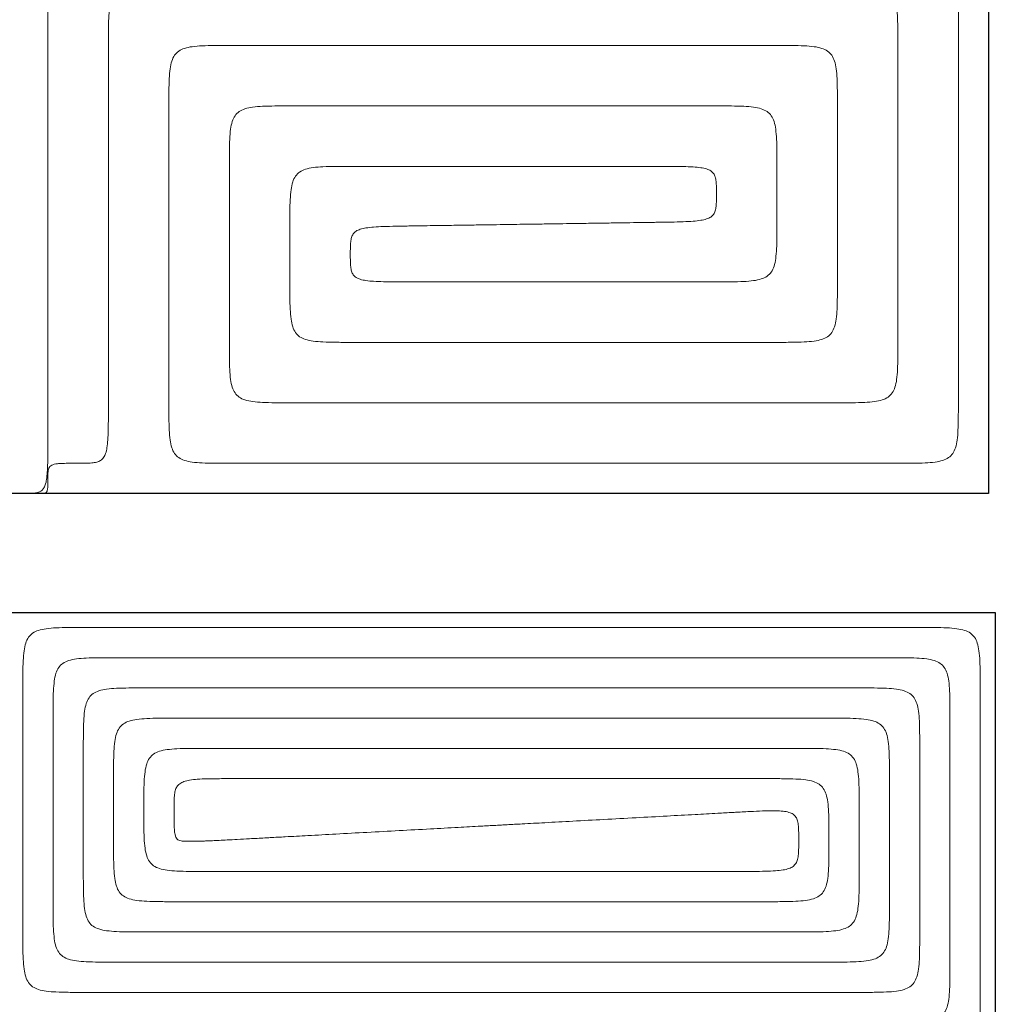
# Model space of a CAD drawing. Header units: millimetres. Extents: x 206445 to 335272, y 14092 to 100072.
# Tile 30 of 38: x 323498 to 326724, y 47765 to 51022. Entities that reach past the tile are written whole.
import ezdxf
from ezdxf.lldxf.tags import DXFTag

# ---------------------------------------------------------------- set-up
doc = ezdxf.new("R2010")
doc.units = ezdxf.units.MM
doc.layers.add('IS_Ogrzewanie_płaszczyznowe', color=7, linetype='SOLID', true_color=0x008000)
doc.layers.add('IS_Rys.pętli_o.p._Powrót', color=251, linetype='DASH', lineweight=0)
doc.layers.add('IS_Rys.pętli_o.p._Zasilanie', color=76, linetype='SOLID', lineweight=0)
tags = doc.linetypes.add('DASH', pattern=[15, 10, -5]).pattern_tags.tags
tags[6:7] = [DXFTag(74, 4), DXFTag(75, 0), DXFTag(340, '0'), DXFTag(46, 0.0), DXFTag(50, 0.0), DXFTag(44, 0.0), DXFTag(45, 0.0)]
tags[4:5] = [DXFTag(74, 4), DXFTag(75, 0), DXFTag(340, '0'), DXFTag(46, 0.0), DXFTag(50, 0.0), DXFTag(44, 0.0), DXFTag(45, 0.0)]
tags = doc.linetypes.add('SOLID', pattern=[10, 10, 0]).pattern_tags.tags
tags[6:7] = [DXFTag(74, 4), DXFTag(75, 0), DXFTag(340, '0'), DXFTag(46, 0.0), DXFTag(50, 0.0), DXFTag(44, 0.0), DXFTag(45, 0.0)]
tags[4:5] = [DXFTag(74, 4), DXFTag(75, 0), DXFTag(340, '0'), DXFTag(46, 0.0), DXFTag(50, 0.0), DXFTag(44, 0.0), DXFTag(45, 0.0)]

msp = doc.modelspace()

# ---------------------------------------------------------------- linework, layer by layer
at = {"layer": 'IS_Ogrzewanie_płaszczyznowe'}
for p, q in [((326702.2, 51436.7), (326702.2, 49454.7)), ((326702.2, 49454.7), (323106.5, 49454.7)), ((323110.4, 49061.5), (326724.4, 49061.5)), ((326724.4, 49061.5), (326724.4, 47554.5))]:
    msp.add_line(p, q, dxfattribs=at)
at = {"layer": 'IS_Rys.pętli_o.p._Powrót', "ltscale": 10}
for points, knots in [([(323791.6, 50936.7), (323791.6, 50953.3), (323791.6, 50983.5), (323792.4, 51024.6), (323794.8, 51057.7), (323799.9, 51083.9), (323809, 51104.5), (323823.9, 51119.4), (323844.5, 51128.5), (323870.7, 51133.6), (323903.8, 51136), (323944.9, 51136.8), (323975, 51136.7), (323991.6, 51136.7)], [0, 0, 0, 0, 4.973727, 9.047211, 12.320392, 14.919985, 17.03704, 18.970826, 21.087881, 23.687474, 26.960655, 31.034139, 36.007866, 36.007866, 36.007866, 36.007866]), ([(326202.2, 51136.7), (326218.8, 51136.7), (326249, 51136.8), (326290, 51136), (326323.1, 51133.6), (326349.4, 51128.5), (326370, 51119.4), (326384.8, 51104.5), (326394, 51083.9), (326399, 51057.7), (326401.5, 51024.6), (326402.2, 50983.5), (326402.2, 50953.3), (326402.2, 50936.7)], [0, 0, 0, 0, 4.973727, 9.047211, 12.320392, 14.919985, 17.03704, 18.970826, 21.087881, 23.687474, 26.960655, 31.034139, 36.007866, 36.007866, 36.007866, 36.007866]), ([(323791.6, 49754.7), (323791.6, 49763.9), (323791.6, 49798.3), (323791.6, 49870.2), (323791.6, 49979.4), (323791.6, 50115.3), (323791.6, 50267.2), (323791.6, 50424.3), (323791.6, 50576.2), (323791.6, 50712.1), (323791.6, 50821.3), (323791.6, 50893.2), (323791.6, 50927.6), (323791.6, 50936.7)], [0, 0, 0, 0, 2.752968, 10.301427, 21.579715, 35.522164, 51.06311, 67.13689, 82.677836, 96.620285, 107.898573, 115.447032, 118.2, 118.2, 118.2, 118.2]), ([(326402.2, 50936.7), (326402.2, 50929.1), (326402.2, 50900.6), (326402.2, 50840.8), (326402.2, 50750.1), (326402.2, 50637.2), (326402.2, 50511), (326402.2, 50380.5), (326402.2, 50254.3), (326402.2, 50141.4), (326402.2, 50050.7), (326402.2, 49990.9), (326402.2, 49962.4), (326402.2, 49954.7)], [0, 0, 0, 0, 2.287153, 8.558377, 17.928325, 29.511645, 42.42299, 55.77701, 68.688355, 80.271675, 89.641623, 95.912847, 98.2, 98.2, 98.2, 98.2]), ([(324191.6, 50536.7), (324191.6, 50553.3), (324191.6, 50583.5), (324192.4, 50624.6), (324194.8, 50657.7), (324199.9, 50683.9), (324209, 50704.5), (324223.9, 50719.4), (324244.5, 50728.5), (324270.7, 50733.6), (324303.8, 50736), (324344.9, 50736.8), (324375, 50736.7), (324391.6, 50736.7)], [0, 0, 0, 0, 4.973727, 9.047211, 12.320392, 14.919985, 17.03704, 18.970826, 21.087881, 23.687474, 26.960655, 31.034139, 36.007866, 36.007866, 36.007866, 36.007866]), ([(324391.6, 50736.7), (324402.6, 50736.7), (324443.6, 50736.7), (324529.4, 50736.7), (324659.8, 50736.7), (324821.9, 50736.7), (325003.1, 50736.7), (325190.7, 50736.7), (325371.9, 50736.7), (325534.1, 50736.7), (325664.4, 50736.7), (325750.3, 50736.7), (325791.3, 50736.7), (325802.2, 50736.7)], [0, 0, 0, 0, 3.285394, 12.293734, 25.753253, 42.392186, 60.938768, 80.121232, 98.667814, 115.306747, 128.766266, 137.774606, 141.06, 141.06, 141.06, 141.06]), ([(325802.2, 50736.7), (325818.8, 50736.7), (325849, 50736.8), (325890, 50736), (325923.1, 50733.6), (325949.4, 50728.5), (325970, 50719.4), (325984.8, 50704.5), (325994, 50683.9), (325999, 50657.7), (326001.5, 50624.6), (326002.2, 50583.5), (326002.2, 50553.3), (326002.2, 50536.7)], [0, 0, 0, 0, 4.973727, 9.047211, 12.320392, 14.919985, 17.03704, 18.970826, 21.087881, 23.687474, 26.960655, 31.034139, 36.007866, 36.007866, 36.007866, 36.007866]), ([(324191.6, 49954.7), (324191.6, 49959.3), (324191.6, 49976.2), (324191.6, 50011.6), (324191.6, 50065.4), (324191.6, 50132.3), (324191.6, 50207.1), (324191.6, 50284.4), (324191.6, 50359.2), (324191.6, 50426.1), (324191.6, 50479.9), (324191.6, 50515.3), (324191.6, 50532.2), (324191.6, 50536.7)], [0, 0, 0, 0, 1.355522, 5.072276, 10.625545, 17.490609, 25.14275, 33.05725, 40.709391, 47.574455, 53.127724, 56.844478, 58.2, 58.2, 58.2, 58.2]), ([(326002.2, 50536.7), (326002.2, 50535.3), (326002.2, 50530), (326002.2, 50519), (326002.2, 50502.2), (326002.2, 50481.2), (326002.2, 50457.9), (326002.2, 50433.6), (326002.2, 50410.3), (326002.2, 50389.3), (326002.2, 50372.5), (326002.2, 50361.4), (326002.2, 50356.2), (326002.2, 50354.7)], [0, 0, 0, 0, 0.423892, 1.586176, 3.322765, 5.469572, 7.862509, 10.337491, 12.730428, 14.877235, 16.613824, 17.776108, 18.2, 18.2, 18.2, 18.2]), ([(326002.2, 50354.7), (326002.2, 50338.2), (326002.2, 50308), (326001.5, 50266.9), (325999, 50233.8), (325994, 50207.6), (325984.8, 50187), (325970, 50172.1), (325949.4, 50163), (325923.1, 50157.9), (325890, 50155.5), (325849, 50154.7), (325818.8, 50154.7), (325802.2, 50154.7)], [0, 0, 0, 0, 4.973727, 9.047211, 12.320392, 14.919985, 17.03704, 18.970826, 21.087881, 23.687474, 26.960655, 31.034139, 36.007866, 36.007866, 36.007866, 36.007866]), ([(324591.6, 50245.7), (324591.6, 50253.3), (324591.6, 50267), (324592.4, 50285.8), (324594.9, 50301.2), (324600.5, 50313.9), (324610.6, 50323.4), (324625.4, 50329.7), (324645.1, 50333.8), (324670.9, 50336.5), (324703.8, 50338.1), (324744.9, 50339), (324775, 50339.5), (324791.6, 50339.7)], [0, 0, 0, 0, 2.263309, 4.12067, 5.635674, 6.92535, 8.197263, 9.707941, 11.667369, 14.223122, 17.488344, 21.561462, 26.535273, 26.535273, 26.535273, 26.535273]), ([(324791.6, 50339.7), (324794.7, 50339.8), (324806.5, 50339.9), (324831.2, 50340.3), (324868.6, 50340.9), (324915.2, 50341.6), (324967.3, 50342.3), (325021.2, 50343.1), (325073.3, 50343.9), (325119.9, 50344.6), (325157.3, 50345.2), (325182, 50345.5), (325193.8, 50345.7), (325196.9, 50345.7)], [0, 0, 0, 0, 0.94413, 3.532875, 7.400763, 12.182326, 17.512094, 23.024597, 28.354364, 33.135927, 37.003816, 39.59256, 40.536691, 40.536691, 40.536691, 40.536691]), ([(324791.6, 50154.7), (324775, 50154.7), (324744.9, 50154.7), (324703.9, 50155.1), (324670.9, 50156.2), (324645.1, 50158.4), (324625.4, 50162.3), (324610.7, 50168.4), (324600.5, 50177.8), (324594.9, 50190.3), (324592.4, 50205.7), (324591.6, 50224.5), (324591.6, 50238.2), (324591.6, 50245.7)], [0, 0, 0, 0, 4.973709, 9.046116, 12.309409, 14.861422, 16.814802, 18.317084, 19.57966, 20.861909, 22.372751, 24.228552, 26.491637, 26.491637, 26.491637, 26.491637]), ([(325802.2, 50154.7), (325794.4, 50154.7), (325765, 50154.7), (325703.5, 50154.7), (325610.1, 50154.7), (325494, 50154.7), (325364.1, 50154.7), (325229.7, 50154.7), (325099.9, 50154.7), (324983.7, 50154.7), (324890.3, 50154.7), (324828.8, 50154.7), (324799.5, 50154.7), (324791.6, 50154.7)], [0, 0, 0, 0, 2.353764, 8.807633, 18.450473, 30.37115, 43.658527, 57.401473, 70.68885, 82.609527, 92.252367, 98.706236, 101.06, 101.06, 101.06, 101.06]), ([(324391.6, 49754.7), (324375, 49754.7), (324344.9, 49754.7), (324303.8, 49755.5), (324270.7, 49757.9), (324244.5, 49763), (324223.9, 49772.1), (324209, 49787), (324199.9, 49807.6), (324194.8, 49833.8), (324192.4, 49866.9), (324191.6, 49908), (324191.6, 49938.2), (324191.6, 49954.7)], [0, 0, 0, 0, 4.973727, 9.047211, 12.320392, 14.919985, 17.03704, 18.970826, 21.087881, 23.687474, 26.960655, 31.034139, 36.007866, 36.007866, 36.007866, 36.007866]), ([(326402.2, 49954.7), (326402.2, 49938.2), (326402.2, 49908), (326401.5, 49866.9), (326399, 49833.8), (326394, 49807.6), (326384.8, 49787), (326370, 49772.1), (326349.4, 49763), (326323.1, 49757.9), (326290, 49755.5), (326249, 49754.7), (326218.8, 49754.7), (326202.2, 49754.7)], [0, 0, 0, 0, 4.973727, 9.047211, 12.320392, 14.919985, 17.03704, 18.970826, 21.087881, 23.687474, 26.960655, 31.034139, 36.007866, 36.007866, 36.007866, 36.007866]), ([(323691.6, 49554.7), (323699.9, 49554.7), (323715, 49554.7), (323735.6, 49555.5), (323752.4, 49558), (323766.1, 49563.5), (323776.5, 49573.6), (323783.3, 49588.4), (323787.6, 49608.2), (323790, 49634), (323791.3, 49667), (323791.6, 49708), (323791.6, 49738.2), (323791.6, 49754.7)], [0, 0, 0, 0, 2.486897, 4.525676, 6.180838, 7.566947, 8.890051, 10.418843, 12.381443, 14.936057, 18.199887, 22.272352, 27.246062, 27.246062, 27.246062, 27.246062]), ([(326202.2, 49754.7), (326188.2, 49754.7), (326135.6, 49754.7), (326025.4, 49754.7), (325858.1, 49754.7), (325649.9, 49754.7), (325417.3, 49754.7), (325176.5, 49754.7), (324943.9, 49754.7), (324735.8, 49754.7), (324568.5, 49754.7), (324458.3, 49754.7), (324405.7, 49754.7), (324391.6, 49754.7)], [0, 0, 0, 0, 4.217025, 15.779835, 33.056033, 54.413223, 78.219008, 102.840992, 126.646777, 148.003967, 165.280165, 176.842975, 181.06, 181.06, 181.06, 181.06]), ([(323591.6, 49504.7), (323591.6, 49508.9), (323591.6, 49516.4), (323592, 49526.7), (323593.2, 49535.1), (323596, 49542), (323601, 49547.2), (323608.5, 49550.6), (323618.3, 49552.7), (323631.3, 49554), (323647.7, 49554.6), (323668.3, 49554.8), (323683.3, 49554.7), (323691.6, 49554.7)], [0, 0, 0, 0, 1.243449, 2.262838, 3.090419, 3.783474, 4.445025, 5.209421, 6.190722, 7.468029, 9.099943, 11.136176, 13.623031, 13.623031, 13.623031, 13.623031]), ([(323561.4, 49454.7), (323563.9, 49454.7), (323568.5, 49454.7), (323574.7, 49454.9), (323579.7, 49455.6), (323583.8, 49456.9), (323587, 49459.4), (323589.1, 49463.1), (323590.4, 49468.1), (323591.1, 49474.6), (323591.5, 49482.8), (323591.6, 49493.1), (323591.6, 49500.6), (323591.6, 49504.7)], [0, 0, 0, 0, 0.750666, 1.365814, 1.863085, 2.270775, 2.638829, 3.038141, 3.534878, 4.17526, 4.991575, 6.00973, 7.253158, 7.253158, 7.253158, 7.253158]), ([(323531.3, 49454.7), (323531.5, 49454.7), (323532.4, 49454.7), (323534.2, 49454.7), (323537, 49454.7), (323540.5, 49454.7), (323544.3, 49454.7), (323548.4, 49454.7), (323552.2, 49454.7), (323555.7, 49454.7), (323558.5, 49454.7), (323560.3, 49454.7), (323561.2, 49454.7), (323561.4, 49454.7)], [0, 0, 0, 0, 0.070303, 0.26307, 0.551086, 0.907137, 1.30401, 1.71449, 2.111363, 2.467414, 2.75543, 2.948197, 3.0185, 3.0185, 3.0185, 3.0185]), ([(323708.7, 49011.5), (323692.1, 49011.5), (323662, 49011.5), (323620.9, 49010.8), (323587.8, 49008.3), (323561.5, 49003.3), (323541, 48994.1), (323526.1, 48979.2), (323516.9, 48958.7), (323511.9, 48932.4), (323509.4, 48899.3), (323508.7, 48858.3), (323508.7, 48828.1), (323508.7, 48811.5)], [0, 0, 0, 0, 4.973727, 9.047211, 12.320392, 14.919985, 17.03704, 18.970826, 21.087881, 23.687474, 26.960655, 31.034139, 36.007866, 36.007866, 36.007866, 36.007866]), ([(326474.4, 49011.5), (326452.9, 49011.5), (326372.6, 49011.5), (326204.3, 49011.5), (325948.7, 49011.5), (325630.8, 49011.5), (325275.4, 49011.5), (324907.6, 49011.5), (324552.3, 49011.5), (324234.4, 49011.5), (323978.8, 49011.5), (323810.5, 49011.5), (323730.2, 49011.5), (323708.7, 49011.5)], [0, 0, 0, 0, 6.441525, 24.103772, 50.493246, 83.116454, 119.479902, 157.090098, 193.453546, 226.076754, 252.466228, 270.128475, 276.57, 276.57, 276.57, 276.57]), ([(326674.4, 48811.5), (326674.4, 48828.1), (326674.4, 48858.3), (326673.7, 48899.3), (326671.2, 48932.4), (326666.1, 48958.7), (326657, 48979.2), (326642.1, 48994.1), (326621.5, 49003.3), (326595.3, 49008.3), (326562.2, 49010.8), (326521.1, 49011.5), (326491, 49011.5), (326474.4, 49011.5)], [0, 0, 0, 0, 4.973727, 9.047211, 12.320392, 14.919985, 17.03704, 18.970826, 21.087881, 23.687474, 26.960655, 31.034139, 36.007866, 36.007866, 36.007866, 36.007866]), ([(323508.7, 48811.5), (323508.7, 48805.3), (323508.7, 48781.8), (323508.7, 48732.7), (323508.7, 48658.1), (323508.7, 48565.4), (323508.7, 48461.7), (323508.7, 48354.4), (323508.7, 48250.7), (323508.7, 48157.9), (323508.7, 48083.3), (323508.7, 48034.2), (323508.7, 48010.8), (323508.7, 48004.5)], [0, 0, 0, 0, 1.879564, 7.033208, 14.733358, 24.252442, 34.862885, 45.837115, 56.447558, 65.966642, 73.666792, 78.820436, 80.7, 80.7, 80.7, 80.7]), ([(323908.7, 48811.5), (323892.1, 48811.5), (323862, 48811.5), (323820.9, 48810.8), (323787.8, 48808.3), (323761.5, 48803.3), (323741, 48794.1), (323726.1, 48779.2), (323716.9, 48758.7), (323711.9, 48732.4), (323709.4, 48699.3), (323708.7, 48658.3), (323708.7, 48628.1), (323708.7, 48611.5)], [0, 0, 0, 0, 4.973727, 9.047211, 12.320392, 14.919985, 17.03704, 18.970826, 21.087881, 23.687474, 26.960655, 31.034139, 36.007866, 36.007866, 36.007866, 36.007866]), ([(326274.4, 48811.5), (326256, 48811.5), (326187.3, 48811.5), (326043.3, 48811.5), (325824.7, 48811.5), (325552.8, 48811.5), (325248.8, 48811.5), (324934.2, 48811.5), (324630.3, 48811.5), (324358.4, 48811.5), (324139.7, 48811.5), (323995.8, 48811.5), (323927.1, 48811.5), (323908.7, 48811.5)], [0, 0, 0, 0, 5.509895, 20.617671, 43.190466, 71.095417, 102.199662, 134.370338, 165.474583, 193.379534, 215.952329, 231.060105, 236.57, 236.57, 236.57, 236.57]), ([(326474.4, 48611.5), (326474.4, 48628.1), (326474.4, 48658.3), (326473.7, 48699.3), (326471.2, 48732.4), (326466.1, 48758.7), (326457, 48779.2), (326442.1, 48794.1), (326421.5, 48803.3), (326395.3, 48808.3), (326362.2, 48810.8), (326321.1, 48811.5), (326291, 48811.5), (326274.4, 48811.5)], [0, 0, 0, 0, 4.973727, 9.047211, 12.320392, 14.919985, 17.03704, 18.970826, 21.087881, 23.687474, 26.960655, 31.034139, 36.007866, 36.007866, 36.007866, 36.007866]), ([(326674.4, 47804.5), (326674.4, 47812.3), (326674.4, 47841.6), (326674.4, 47902.9), (326674.4, 47995.9), (326674.4, 48111.7), (326674.4, 48241.1), (326674.4, 48375), (326674.4, 48504.3), (326674.4, 48620.1), (326674.4, 48713.2), (326674.4, 48774.4), (326674.4, 48803.7), (326674.4, 48811.5)], [0, 0, 0, 0, 2.345379, 8.776258, 18.384748, 30.26296, 43.503005, 57.196995, 70.43704, 82.315252, 91.923742, 98.354621, 100.7, 100.7, 100.7, 100.7]), ([(323708.7, 48611.5), (323708.7, 48608.4), (323708.7, 48596.5), (323708.7, 48571.8), (323708.7, 48534.2), (323708.7, 48487.4), (323708.7, 48435.1), (323708.7, 48381), (323708.7, 48328.7), (323708.7, 48281.9), (323708.7, 48244.3), (323708.7, 48219.5), (323708.7, 48207.7), (323708.7, 48204.5)], [0, 0, 0, 0, 0.947934, 3.547107, 7.430579, 12.231405, 17.582645, 23.117355, 28.468595, 33.269421, 37.152893, 39.752066, 40.7, 40.7, 40.7, 40.7]), ([(324108.7, 48611.5), (324092.1, 48611.5), (324062, 48611.5), (324020.9, 48610.8), (323987.8, 48608.3), (323961.5, 48603.3), (323941, 48594.1), (323926.1, 48579.2), (323916.9, 48558.7), (323911.9, 48532.4), (323909.4, 48499.3), (323908.7, 48458.3), (323908.7, 48428.1), (323908.7, 48411.5)], [0, 0, 0, 0, 4.973727, 9.047211, 12.320392, 14.919985, 17.03704, 18.970826, 21.087881, 23.687474, 26.960655, 31.034139, 36.007866, 36.007866, 36.007866, 36.007866]), ([(326074.4, 48611.5), (326059.1, 48611.5), (326002, 48611.5), (325882.4, 48611.5), (325700.7, 48611.5), (325474.8, 48611.5), (325222.2, 48611.5), (324960.8, 48611.5), (324708.3, 48611.5), (324482.3, 48611.5), (324300.7, 48611.5), (324181.1, 48611.5), (324123.9, 48611.5), (324108.7, 48611.5)], [0, 0, 0, 0, 4.578264, 17.13157, 35.887686, 59.07438, 84.919421, 111.650579, 137.49562, 160.682314, 179.43843, 191.991736, 196.57, 196.57, 196.57, 196.57]), ([(326274.4, 48411.5), (326274.4, 48428.1), (326274.4, 48458.3), (326273.7, 48499.3), (326271.2, 48532.4), (326266.1, 48558.7), (326257, 48579.2), (326242.1, 48594.1), (326221.5, 48603.3), (326195.3, 48608.3), (326162.2, 48610.8), (326121.1, 48611.5), (326091, 48611.5), (326074.4, 48611.5)], [0, 0, 0, 0, 4.973727, 9.047211, 12.320392, 14.919985, 17.03704, 18.970826, 21.087881, 23.687474, 26.960655, 31.034139, 36.007866, 36.007866, 36.007866, 36.007866]), ([(326474.4, 48004.5), (326474.4, 48009.2), (326474.4, 48026.9), (326474.4, 48063.8), (326474.4, 48119.9), (326474.4, 48189.7), (326474.4, 48267.7), (326474.4, 48348.4), (326474.4, 48426.4), (326474.4, 48496.1), (326474.4, 48552.2), (326474.4, 48589.2), (326474.4, 48606.8), (326474.4, 48611.5)], [0, 0, 0, 0, 1.413749, 5.290158, 11.081968, 18.241923, 26.222765, 34.477235, 42.458077, 49.618032, 55.409842, 59.286251, 60.7, 60.7, 60.7, 60.7]), ([(323908.7, 48411.5), (323908.7, 48411.5), (323908.7, 48411.3), (323908.7, 48410.8), (323908.7, 48410.2), (323908.7, 48409.4), (323908.7, 48408.5), (323908.7, 48407.6), (323908.7, 48406.7), (323908.7, 48405.8), (323908.7, 48405.2), (323908.7, 48404.8), (323908.7, 48404.6), (323908.7, 48404.5)], [0, 0, 0, 0, 0.0163035, 0.0610068, 0.1277986, 0.2103681, 0.3024042, 0.3975958, 0.4896319, 0.5722014, 0.6389932, 0.6836965, 0.7, 0.7, 0.7, 0.7]), ([(323908.7, 48404.5), (323908.7, 48387.9), (323908.7, 48357.8), (323909.4, 48316.7), (323911.9, 48283.6), (323916.9, 48257.4), (323926.1, 48236.8), (323941, 48221.9), (323961.5, 48212.8), (323987.8, 48207.7), (324020.9, 48205.3), (324062, 48204.5), (324092.1, 48204.5), (324108.7, 48204.5)], [0, 0, 0, 0, 4.973727, 9.047211, 12.320392, 14.919985, 17.03704, 18.970826, 21.087881, 23.687474, 26.960655, 31.034139, 36.007866, 36.007866, 36.007866, 36.007866]), ([(325874.7, 48400.6), (325868.6, 48400.3), (325845.9, 48399.1), (325798.2, 48396.5), (325725.8, 48392.5), (325635.8, 48387.6), (325535.2, 48382.2), (325431, 48376.5), (325330.4, 48371), (325240.4, 48366.1), (325168, 48362.2), (325120.4, 48359.6), (325097.6, 48358.3), (325091.5, 48358)], [0, 0, 0, 0, 1.826706, 6.835416, 14.319017, 23.570399, 33.882448, 44.548054, 54.860103, 64.111485, 71.595086, 76.603796, 78.430502, 78.430502, 78.430502, 78.430502]), ([(326074.4, 48308), (326074.4, 48316.6), (326074.4, 48332.2), (326073.6, 48353.4), (326071.2, 48370.6), (326065.7, 48384.6), (326055.6, 48394.9), (326040.7, 48401.1), (326021, 48404.4), (325995.2, 48405.6), (325962.3, 48405), (325921.3, 48403.2), (325891.2, 48401.5), (325874.7, 48400.6)], [0, 0, 0, 0, 2.573119, 4.67735, 6.373378, 7.7722, 9.082562, 10.587658, 12.528884, 15.068988, 18.325008, 22.394539, 27.367826, 27.367826, 27.367826, 27.367826]), ([(326274.4, 48204.5), (326274.4, 48206.1), (326274.4, 48212.1), (326274.4, 48224.7), (326274.4, 48243.9), (326274.4, 48267.7), (326274.4, 48294.3), (326274.4, 48321.8), (326274.4, 48348.4), (326274.4, 48372.2), (326274.4, 48391.3), (326274.4, 48403.9), (326274.4, 48409.9), (326274.4, 48411.5)], [0, 0, 0, 0, 0.482119, 1.804057, 3.779189, 6.220887, 8.942524, 11.757476, 14.479113, 16.920811, 18.895943, 20.217881, 20.7, 20.7, 20.7, 20.7]), ([(325874.4, 48204.5), (325891, 48204.5), (325921.1, 48204.5), (325962.2, 48204.9), (325995.1, 48206.2), (326021, 48208.7), (326040.8, 48213.1), (326055.6, 48220.2), (326065.7, 48231), (326071.2, 48245.1), (326073.6, 48262.5), (326074.4, 48283.8), (326074.4, 48299.4), (326074.4, 48308)], [0, 0, 0, 0, 4.97371, 9.0462, 12.310252, 14.865943, 16.832351, 18.371993, 19.719379, 21.146309, 22.857706, 24.967655, 27.541591, 27.541591, 27.541591, 27.541591]), ([(323708.7, 48204.5), (323708.7, 48187.9), (323708.7, 48157.8), (323709.4, 48116.7), (323711.9, 48083.6), (323716.9, 48057.4), (323726.1, 48036.8), (323741, 48021.9), (323761.5, 48012.8), (323787.8, 48007.7), (323820.9, 48005.3), (323862, 48004.5), (323892.1, 48004.5), (323908.7, 48004.5)], [0, 0, 0, 0, 4.973727, 9.047211, 12.320392, 14.919985, 17.03704, 18.970826, 21.087881, 23.687474, 26.960655, 31.034139, 36.007866, 36.007866, 36.007866, 36.007866]), ([(324108.7, 48204.5), (324122.4, 48204.5), (324173.7, 48204.5), (324281.1, 48204.5), (324444.3, 48204.5), (324647.3, 48204.5), (324874.1, 48204.5), (325108.9, 48204.5), (325335.8, 48204.5), (325538.8, 48204.5), (325701.9, 48204.5), (325809.4, 48204.5), (325860.7, 48204.5), (325874.4, 48204.5)], [0, 0, 0, 0, 4.112449, 15.38852, 32.236296, 53.063862, 76.279301, 100.290699, 123.506138, 144.333704, 161.18148, 172.457551, 176.57, 176.57, 176.57, 176.57]), ([(326074.4, 48004.5), (326091, 48004.5), (326121.1, 48004.5), (326162.2, 48005.3), (326195.3, 48007.7), (326221.5, 48012.8), (326242.1, 48021.9), (326257, 48036.8), (326266.1, 48057.4), (326271.2, 48083.6), (326273.7, 48116.7), (326274.4, 48157.8), (326274.4, 48187.9), (326274.4, 48204.5)], [0, 0, 0, 0, 4.973727, 9.047211, 12.320392, 14.919985, 17.03704, 18.970826, 21.087881, 23.687474, 26.960655, 31.034139, 36.007866, 36.007866, 36.007866, 36.007866]), ([(323508.7, 48004.5), (323508.7, 47987.9), (323508.7, 47957.8), (323509.4, 47916.7), (323511.9, 47883.6), (323516.9, 47857.4), (323526.1, 47836.8), (323541, 47821.9), (323561.5, 47812.8), (323587.8, 47807.7), (323620.9, 47805.3), (323662, 47804.5), (323692.1, 47804.5), (323708.7, 47804.5)], [0, 0, 0, 0, 4.973727, 9.047211, 12.320392, 14.919985, 17.03704, 18.970826, 21.087881, 23.687474, 26.960655, 31.034139, 36.007866, 36.007866, 36.007866, 36.007866]), ([(323908.7, 48004.5), (323925.5, 48004.5), (323988.4, 48004.5), (324120.2, 48004.5), (324320.4, 48004.5), (324569.3, 48004.5), (324847.5, 48004.5), (325135.5, 48004.5), (325413.8, 48004.5), (325662.7, 48004.5), (325862.9, 48004.5), (325994.7, 48004.5), (326057.6, 48004.5), (326074.4, 48004.5)], [0, 0, 0, 0, 5.04408, 18.874621, 39.539076, 65.084899, 93.559542, 123.010458, 151.485101, 177.030924, 197.695379, 211.52592, 216.57, 216.57, 216.57, 216.57]), ([(326274.4, 47804.5), (326291, 47804.5), (326321.1, 47804.5), (326362.2, 47805.3), (326395.3, 47807.7), (326421.5, 47812.8), (326442.1, 47821.9), (326457, 47836.8), (326466.1, 47857.4), (326471.2, 47883.6), (326473.7, 47916.7), (326474.4, 47957.8), (326474.4, 47987.9), (326474.4, 48004.5)], [0, 0, 0, 0, 4.973727, 9.047211, 12.320392, 14.919985, 17.03704, 18.970826, 21.087881, 23.687474, 26.960655, 31.034139, 36.007866, 36.007866, 36.007866, 36.007866]), ([(323708.7, 47804.5), (323728.6, 47804.5), (323803.1, 47804.5), (323959.3, 47804.5), (324196.4, 47804.5), (324491.3, 47804.5), (324820.9, 47804.5), (325162.1, 47804.5), (325491.8, 47804.5), (325786.7, 47804.5), (326023.8, 47804.5), (326179.9, 47804.5), (326254.5, 47804.5), (326274.4, 47804.5)], [0, 0, 0, 0, 5.97571, 22.360721, 46.841856, 77.105935, 110.839782, 145.730218, 179.464065, 209.728144, 234.209279, 250.59429, 256.57, 256.57, 256.57, 256.57]), ([(326474.4, 47604.5), (326491, 47604.5), (326521.1, 47604.5), (326562.2, 47605.3), (326595.3, 47607.7), (326621.5, 47612.8), (326642.1, 47621.9), (326657, 47636.8), (326666.1, 47657.4), (326671.2, 47683.6), (326673.7, 47716.7), (326674.4, 47757.8), (326674.4, 47787.9), (326674.4, 47804.5)], [0, 0, 0, 0, 4.973727, 9.047211, 12.320392, 14.919985, 17.03704, 18.970826, 21.087881, 23.687474, 26.960655, 31.034139, 36.007866, 36.007866, 36.007866, 36.007866])]:
    msp.add_open_spline(points, degree=3, knots=knots, dxfattribs=at)
at = {"layer": 'IS_Rys.pętli_o.p._Zasilanie', "ltscale": 10}
for points, knots in [([(323591.6, 49654.7), (323591.6, 49666.3), (323591.6, 49709.3), (323591.6, 49799.5), (323591.6, 49936.5), (323591.6, 50106.8), (323591.6, 50297.2), (323591.6, 50494.3), (323591.6, 50684.7), (323591.6, 50855), (323591.6, 50992), (323591.6, 51082.2), (323591.6, 51125.2), (323591.6, 51136.7)], [0, 0, 0, 0, 3.45169, 12.916003, 27.056799, 44.537941, 64.023291, 84.176709, 103.662059, 121.143201, 135.283997, 144.74831, 148.2, 148.2, 148.2, 148.2]), ([(326602.2, 51136.7), (326602.2, 51126), (326602.2, 51085.9), (326602.2, 51001.8), (326602.2, 50874.1), (326602.2, 50715.2), (326602.2, 50537.6), (326602.2, 50353.9), (326602.2, 50176.3), (326602.2, 50017.4), (326602.2, 49889.7), (326602.2, 49805.6), (326602.2, 49765.5), (326602.2, 49754.7)], [0, 0, 0, 0, 3.218783, 12.044478, 25.231104, 41.532682, 59.703231, 78.496769, 96.667318, 112.968896, 126.155522, 134.981217, 138.2, 138.2, 138.2, 138.2]), ([(323991.6, 50736.7), (323991.6, 50753.3), (323991.6, 50783.5), (323992.4, 50824.6), (323994.8, 50857.7), (323999.9, 50883.9), (324009, 50904.5), (324023.9, 50919.4), (324044.5, 50928.5), (324070.7, 50933.6), (324103.8, 50936), (324144.9, 50936.8), (324175, 50936.7), (324191.6, 50936.7)], [0, 0, 0, 0, 4.973727, 9.047211, 12.320392, 14.919985, 17.03704, 18.970826, 21.087881, 23.687474, 26.960655, 31.034139, 36.007866, 36.007866, 36.007866, 36.007866]), ([(324191.6, 50936.7), (324205.7, 50936.7), (324258.3, 50936.7), (324368.5, 50936.7), (324535.8, 50936.7), (324743.9, 50936.7), (324976.5, 50936.7), (325217.3, 50936.7), (325449.9, 50936.7), (325658.1, 50936.7), (325825.4, 50936.7), (325935.6, 50936.7), (325988.2, 50936.7), (326002.2, 50936.7)], [0, 0, 0, 0, 4.217025, 15.779835, 33.056033, 54.413223, 78.219008, 102.840992, 126.646777, 148.003967, 165.280165, 176.842975, 181.06, 181.06, 181.06, 181.06]), ([(326002.2, 50936.7), (326018.8, 50936.7), (326049, 50936.8), (326090, 50936), (326123.1, 50933.6), (326149.4, 50928.5), (326170, 50919.4), (326184.8, 50904.5), (326194, 50883.9), (326199, 50857.7), (326201.5, 50824.6), (326202.2, 50783.5), (326202.2, 50753.3), (326202.2, 50736.7)], [0, 0, 0, 0, 4.973727, 9.047211, 12.320392, 14.919985, 17.03704, 18.970826, 21.087881, 23.687474, 26.960655, 31.034139, 36.007866, 36.007866, 36.007866, 36.007866]), ([(323991.6, 49754.7), (323991.6, 49762.4), (323991.6, 49790.9), (323991.6, 49850.7), (323991.6, 49941.4), (323991.6, 50054.3), (323991.6, 50180.5), (323991.6, 50311), (323991.6, 50437.2), (323991.6, 50550.1), (323991.6, 50640.8), (323991.6, 50700.6), (323991.6, 50729.1), (323991.6, 50736.7)], [0, 0, 0, 0, 2.287153, 8.558377, 17.928325, 29.511645, 42.42299, 55.77701, 68.688355, 80.271675, 89.641623, 95.912847, 98.2, 98.2, 98.2, 98.2]), ([(326202.2, 50736.7), (326202.2, 50732.2), (326202.2, 50715.3), (326202.2, 50679.9), (326202.2, 50626.1), (326202.2, 50559.2), (326202.2, 50484.4), (326202.2, 50407.1), (326202.2, 50332.3), (326202.2, 50265.4), (326202.2, 50211.6), (326202.2, 50176.2), (326202.2, 50159.3), (326202.2, 50154.7)], [0, 0, 0, 0, 1.355522, 5.072276, 10.625545, 17.490609, 25.14275, 33.05725, 40.709391, 47.574455, 53.127724, 56.844478, 58.2, 58.2, 58.2, 58.2]), ([(324391.6, 50336.7), (324391.6, 50353.3), (324391.6, 50383.5), (324392.4, 50424.6), (324394.8, 50457.7), (324399.9, 50483.9), (324409, 50504.5), (324423.9, 50519.4), (324444.5, 50528.5), (324470.7, 50533.6), (324503.8, 50536), (324544.9, 50536.8), (324575, 50536.7), (324591.6, 50536.7)], [0, 0, 0, 0, 4.973727, 9.047211, 12.320392, 14.919985, 17.03704, 18.970826, 21.087881, 23.687474, 26.960655, 31.034139, 36.007866, 36.007866, 36.007866, 36.007866]), ([(324591.6, 50536.7), (324599.5, 50536.7), (324628.8, 50536.7), (324690.3, 50536.7), (324783.7, 50536.7), (324899.9, 50536.7), (325029.7, 50536.7), (325164.1, 50536.7), (325294, 50536.7), (325410.1, 50536.7), (325503.5, 50536.7), (325565, 50536.7), (325594.4, 50536.7), (325602.2, 50536.7)], [0, 0, 0, 0, 2.353764, 8.807633, 18.450473, 30.37115, 43.658527, 57.401473, 70.68885, 82.609527, 92.252367, 98.706236, 101.06, 101.06, 101.06, 101.06]), ([(325602.2, 50536.7), (325618.8, 50536.7), (325649, 50536.8), (325690, 50536.4), (325722.9, 50535.3), (325748.8, 50533.1), (325768.5, 50529.2), (325783.2, 50523.1), (325793.4, 50513.7), (325799, 50501.2), (325801.5, 50485.8), (325802.2, 50467), (325802.2, 50453.3), (325802.2, 50445.7)], [0, 0, 0, 0, 4.973709, 9.046116, 12.309409, 14.861422, 16.814802, 18.317084, 19.57966, 20.861909, 22.372751, 24.228552, 26.491637, 26.491637, 26.491637, 26.491637]), ([(325802.2, 50445.7), (325802.2, 50438.2), (325802.2, 50424.5), (325801.5, 50405.7), (325799, 50390.3), (325793.4, 50377.6), (325783.2, 50368.1), (325768.5, 50361.8), (325748.8, 50357.7), (325723, 50355), (325690, 50353.4), (325649, 50352.5), (325618.8, 50352), (325602.2, 50351.8)], [0, 0, 0, 0, 2.263309, 4.12067, 5.635674, 6.92535, 8.197263, 9.707941, 11.667369, 14.223122, 17.488344, 21.561462, 26.535273, 26.535273, 26.535273, 26.535273]), ([(324391.6, 50154.7), (324391.6, 50156.2), (324391.6, 50161.4), (324391.6, 50172.5), (324391.6, 50189.3), (324391.6, 50210.3), (324391.6, 50233.6), (324391.6, 50257.9), (324391.6, 50281.2), (324391.6, 50302.2), (324391.6, 50319), (324391.6, 50330), (324391.6, 50335.3), (324391.6, 50336.7)], [0, 0, 0, 0, 0.423892, 1.586176, 3.322765, 5.469572, 7.862509, 10.337491, 12.730428, 14.877235, 16.613824, 17.776108, 18.2, 18.2, 18.2, 18.2]), ([(325602.2, 50351.8), (325599.1, 50351.7), (325587.3, 50351.6), (325562.7, 50351.2), (325525.2, 50350.6), (325478.6, 50349.9), (325426.5, 50349.2), (325372.6, 50348.4), (325320.6, 50347.6), (325274, 50346.9), (325236.5, 50346.3), (325211.8, 50346), (325200.1, 50345.8), (325196.9, 50345.7)], [0, 0, 0, 0, 0.94413, 3.532875, 7.400763, 12.182326, 17.512094, 23.024597, 28.354364, 33.135927, 37.003816, 39.59256, 40.536691, 40.536691, 40.536691, 40.536691]), ([(324591.6, 49954.7), (324575, 49954.7), (324544.9, 49954.7), (324503.8, 49955.5), (324470.7, 49957.9), (324444.5, 49963), (324423.9, 49972.1), (324409, 49987), (324399.9, 50007.6), (324394.8, 50033.8), (324392.4, 50066.9), (324391.6, 50108), (324391.6, 50138.2), (324391.6, 50154.7)], [0, 0, 0, 0, 4.973727, 9.047211, 12.320392, 14.919985, 17.03704, 18.970826, 21.087881, 23.687474, 26.960655, 31.034139, 36.007866, 36.007866, 36.007866, 36.007866]), ([(326202.2, 50154.7), (326202.2, 50138.2), (326202.2, 50108), (326201.5, 50066.9), (326199, 50033.8), (326194, 50007.6), (326184.8, 49987), (326170, 49972.1), (326149.4, 49963), (326123.1, 49957.9), (326090, 49955.5), (326049, 49954.7), (326018.8, 49954.7), (326002.2, 49954.7)], [0, 0, 0, 0, 4.973727, 9.047211, 12.320392, 14.919985, 17.03704, 18.970826, 21.087881, 23.687474, 26.960655, 31.034139, 36.007866, 36.007866, 36.007866, 36.007866]), ([(326002.2, 49954.7), (325991.3, 49954.7), (325950.3, 49954.7), (325864.4, 49954.7), (325734.1, 49954.7), (325571.9, 49954.7), (325390.7, 49954.7), (325203.1, 49954.7), (325021.9, 49954.7), (324859.8, 49954.7), (324729.4, 49954.7), (324643.6, 49954.7), (324602.6, 49954.7), (324591.6, 49954.7)], [0, 0, 0, 0, 3.285394, 12.293734, 25.753253, 42.392186, 60.938768, 80.121232, 98.667814, 115.306747, 128.766266, 137.774606, 141.06, 141.06, 141.06, 141.06]), ([(324191.6, 49554.7), (324175, 49554.7), (324144.9, 49554.7), (324103.8, 49555.5), (324070.7, 49557.9), (324044.5, 49563), (324023.9, 49572.1), (324009, 49587), (323999.9, 49607.6), (323994.8, 49633.8), (323992.4, 49666.9), (323991.6, 49708), (323991.6, 49738.2), (323991.6, 49754.7)], [0, 0, 0, 0, 4.973727, 9.047211, 12.320392, 14.919985, 17.03704, 18.970826, 21.087881, 23.687474, 26.960655, 31.034139, 36.007866, 36.007866, 36.007866, 36.007866]), ([(326602.2, 49754.7), (326602.2, 49738.2), (326602.2, 49708), (326601.5, 49666.9), (326599, 49633.8), (326594, 49607.6), (326584.8, 49587), (326570, 49572.1), (326549.4, 49563), (326523.1, 49557.9), (326490, 49555.5), (326449, 49554.7), (326418.8, 49554.7), (326402.2, 49554.7)], [0, 0, 0, 0, 4.973727, 9.047211, 12.320392, 14.919985, 17.03704, 18.970826, 21.087881, 23.687474, 26.960655, 31.034139, 36.007866, 36.007866, 36.007866, 36.007866]), ([(323511.4, 49454.7), (323518.1, 49454.7), (323530.2, 49454.7), (323546.7, 49455.5), (323560.4, 49458), (323571.6, 49463.8), (323579.7, 49474), (323585, 49488.6), (323588.4, 49508.3), (323590.4, 49534.1), (323591.3, 49567), (323591.6, 49608), (323591.6, 49638.2), (323591.6, 49654.7)], [0, 0, 0, 0, 1.994139, 3.630141, 4.968251, 6.128289, 7.32225, 8.795448, 10.738849, 13.288057, 16.550772, 20.623116, 25.596824, 25.596824, 25.596824, 25.596824]), ([(326402.2, 49554.7), (326385.1, 49554.7), (326320.8, 49554.7), (326186.3, 49554.7), (325982, 49554.7), (325727.9, 49554.7), (325443.9, 49554.7), (325149.9, 49554.7), (324865.9, 49554.7), (324611.8, 49554.7), (324407.5, 49554.7), (324273, 49554.7), (324208.8, 49554.7), (324191.6, 49554.7)], [0, 0, 0, 0, 5.148655, 19.265935, 40.358813, 66.43426, 95.499249, 125.560751, 154.62574, 180.701187, 201.794065, 215.911345, 221.06, 221.06, 221.06, 221.06]), ([(323431.3, 49454.7), (323431.9, 49454.7), (323434.2, 49454.7), (323439.1, 49454.7), (323446.5, 49454.7), (323455.7, 49454.7), (323466, 49454.7), (323476.7, 49454.7), (323487, 49454.7), (323496.2, 49454.7), (323503.6, 49454.7), (323508.5, 49454.7), (323510.8, 49454.7), (323511.4, 49454.7)], [0, 0, 0, 0, 0.186757, 0.698832, 1.463934, 2.409767, 3.46404, 4.55446, 5.608733, 6.554566, 7.319668, 7.831743, 8.0185, 8.0185, 8.0185, 8.0185]), ([(323808.7, 48911.5), (323792.1, 48911.5), (323762, 48911.5), (323720.9, 48910.8), (323687.8, 48908.3), (323661.5, 48903.3), (323641, 48894.1), (323626.1, 48879.2), (323616.9, 48858.7), (323611.9, 48832.4), (323609.4, 48799.3), (323608.7, 48758.3), (323608.7, 48728.1), (323608.7, 48711.5)], [0, 0, 0, 0, 4.973727, 9.047211, 12.320392, 14.919985, 17.03704, 18.970826, 21.087881, 23.687474, 26.960655, 31.034139, 36.007866, 36.007866, 36.007866, 36.007866]), ([(326374.4, 48911.5), (326354.5, 48911.5), (326279.9, 48911.5), (326123.8, 48911.5), (325886.7, 48911.5), (325591.8, 48911.5), (325262.1, 48911.5), (324920.9, 48911.5), (324591.3, 48911.5), (324296.4, 48911.5), (324059.3, 48911.5), (323903.1, 48911.5), (323828.6, 48911.5), (323808.7, 48911.5)], [0, 0, 0, 0, 5.97571, 22.360721, 46.841856, 77.105935, 110.839782, 145.730218, 179.464065, 209.728144, 234.209279, 250.59429, 256.57, 256.57, 256.57, 256.57]), ([(326574.4, 48711.5), (326574.4, 48728.1), (326574.4, 48758.3), (326573.7, 48799.3), (326571.2, 48832.4), (326566.1, 48858.7), (326557, 48879.2), (326542.1, 48894.1), (326521.5, 48903.3), (326495.3, 48908.3), (326462.2, 48910.8), (326421.1, 48911.5), (326391, 48911.5), (326374.4, 48911.5)], [0, 0, 0, 0, 4.973727, 9.047211, 12.320392, 14.919985, 17.03704, 18.970826, 21.087881, 23.687474, 26.960655, 31.034139, 36.007866, 36.007866, 36.007866, 36.007866]), ([(323608.7, 48711.5), (323608.7, 48706.8), (323608.7, 48689.2), (323608.7, 48652.2), (323608.7, 48596.1), (323608.7, 48526.4), (323608.7, 48448.4), (323608.7, 48367.7), (323608.7, 48289.7), (323608.7, 48219.9), (323608.7, 48163.8), (323608.7, 48126.9), (323608.7, 48109.2), (323608.7, 48104.5)], [0, 0, 0, 0, 1.413749, 5.290158, 11.081968, 18.241923, 26.222765, 34.477235, 42.458077, 49.618032, 55.409842, 59.286251, 60.7, 60.7, 60.7, 60.7]), ([(324008.7, 48711.5), (323992.1, 48711.5), (323962, 48711.5), (323920.9, 48710.8), (323887.8, 48708.3), (323861.5, 48703.3), (323841, 48694.1), (323826.1, 48679.2), (323816.9, 48658.7), (323811.9, 48632.4), (323809.4, 48599.3), (323808.7, 48558.3), (323808.7, 48528.1), (323808.7, 48511.5)], [0, 0, 0, 0, 4.973727, 9.047211, 12.320392, 14.919985, 17.03704, 18.970826, 21.087881, 23.687474, 26.960655, 31.034139, 36.007866, 36.007866, 36.007866, 36.007866]), ([(326174.4, 48711.5), (326157.6, 48711.5), (326094.7, 48711.5), (325962.9, 48711.5), (325762.7, 48711.5), (325513.8, 48711.5), (325235.5, 48711.5), (324947.5, 48711.5), (324669.3, 48711.5), (324420.4, 48711.5), (324220.2, 48711.5), (324088.4, 48711.5), (324025.5, 48711.5), (324008.7, 48711.5)], [0, 0, 0, 0, 5.04408, 18.874621, 39.539076, 65.084899, 93.559542, 123.010458, 151.485101, 177.030924, 197.695379, 211.52592, 216.57, 216.57, 216.57, 216.57]), ([(326374.4, 48511.5), (326374.4, 48528.1), (326374.4, 48558.3), (326373.7, 48599.3), (326371.2, 48632.4), (326366.1, 48658.7), (326357, 48679.2), (326342.1, 48694.1), (326321.5, 48703.3), (326295.3, 48708.3), (326262.2, 48710.8), (326221.1, 48711.5), (326191, 48711.5), (326174.4, 48711.5)], [0, 0, 0, 0, 4.973727, 9.047211, 12.320392, 14.919985, 17.03704, 18.970826, 21.087881, 23.687474, 26.960655, 31.034139, 36.007866, 36.007866, 36.007866, 36.007866]), ([(326574.4, 47904.5), (326574.4, 47910.8), (326574.4, 47934.2), (326574.4, 47983.3), (326574.4, 48057.9), (326574.4, 48150.7), (326574.4, 48254.4), (326574.4, 48361.7), (326574.4, 48465.4), (326574.4, 48558.1), (326574.4, 48632.7), (326574.4, 48681.8), (326574.4, 48705.3), (326574.4, 48711.5)], [0, 0, 0, 0, 1.879564, 7.033208, 14.733358, 24.252442, 34.862885, 45.837115, 56.447558, 65.966642, 73.666792, 78.820436, 80.7, 80.7, 80.7, 80.7]), ([(323808.7, 48511.5), (323808.7, 48509.9), (323808.7, 48503.9), (323808.7, 48491.3), (323808.7, 48472.2), (323808.7, 48448.4), (323808.7, 48421.8), (323808.7, 48394.3), (323808.7, 48367.7), (323808.7, 48343.9), (323808.7, 48324.7), (323808.7, 48312.1), (323808.7, 48306.1), (323808.7, 48304.5)], [0, 0, 0, 0, 0.482119, 1.804057, 3.779189, 6.220887, 8.942524, 11.757476, 14.479113, 16.920811, 18.895943, 20.217881, 20.7, 20.7, 20.7, 20.7]), ([(324208.7, 48511.5), (324192.1, 48511.5), (324162, 48511.5), (324120.9, 48511.1), (324088, 48509.9), (324062.1, 48507.3), (324042.3, 48502.9), (324027.5, 48495.9), (324017.4, 48485.1), (324011.9, 48470.9), (324009.4, 48453.5), (324008.7, 48432.2), (324008.7, 48416.6), (324008.7, 48408)], [0, 0, 0, 0, 4.97371, 9.0462, 12.310252, 14.865943, 16.832351, 18.371993, 19.719379, 21.146309, 22.857706, 24.967655, 27.541591, 27.541591, 27.541591, 27.541591]), ([(325974.4, 48511.5), (325960.7, 48511.5), (325909.4, 48511.5), (325801.9, 48511.5), (325638.8, 48511.5), (325435.8, 48511.5), (325208.9, 48511.5), (324974.1, 48511.5), (324747.3, 48511.5), (324544.3, 48511.5), (324381.1, 48511.5), (324273.7, 48511.5), (324222.4, 48511.5), (324208.7, 48511.5)], [0, 0, 0, 0, 4.112449, 15.38852, 32.236296, 53.063862, 76.279301, 100.290699, 123.506138, 144.333704, 161.18148, 172.457551, 176.57, 176.57, 176.57, 176.57]), ([(326174.4, 48311.5), (326174.4, 48328.1), (326174.4, 48358.3), (326173.7, 48399.3), (326171.2, 48432.4), (326166.1, 48458.7), (326157, 48479.2), (326142.1, 48494.1), (326121.5, 48503.3), (326095.3, 48508.3), (326062.2, 48510.8), (326021.1, 48511.5), (325991, 48511.5), (325974.4, 48511.5)], [0, 0, 0, 0, 4.973727, 9.047211, 12.320392, 14.919985, 17.03704, 18.970826, 21.087881, 23.687474, 26.960655, 31.034139, 36.007866, 36.007866, 36.007866, 36.007866]), ([(326374.4, 48104.5), (326374.4, 48107.7), (326374.4, 48119.5), (326374.4, 48144.3), (326374.4, 48181.9), (326374.4, 48228.7), (326374.4, 48281), (326374.4, 48335.1), (326374.4, 48387.4), (326374.4, 48434.2), (326374.4, 48471.8), (326374.4, 48496.5), (326374.4, 48508.4), (326374.4, 48511.5)], [0, 0, 0, 0, 0.947934, 3.547107, 7.430579, 12.231405, 17.582645, 23.117355, 28.468595, 33.269421, 37.152893, 39.752066, 40.7, 40.7, 40.7, 40.7]), ([(324008.7, 48408), (324008.7, 48399.4), (324008.7, 48383.8), (324008.9, 48362.6), (324009.5, 48345.5), (324010.7, 48332.2), (324012.8, 48322), (324016.2, 48314.3), (324021.4, 48309.1), (324028.3, 48306.2), (324036.7, 48304.9), (324047, 48304.5), (324054.5, 48304.5), (324058.7, 48304.5)], [0, 0, 0, 0, 2.573895, 4.681384, 6.370308, 7.6918, 8.705603, 9.491475, 10.164239, 10.861253, 11.689711, 12.709196, 13.952647, 13.952647, 13.952647, 13.952647]), ([(324308.4, 48315.4), (324314.5, 48315.7), (324337.2, 48317), (324384.9, 48319.6), (324457.3, 48323.5), (324547.3, 48328.4), (324647.9, 48333.9), (324752, 48339.5), (324852.7, 48345), (324942.7, 48349.9), (325015, 48353.9), (325062.7, 48356.4), (325085.5, 48357.7), (325091.5, 48358)], [0, 0, 0, 0, 1.826706, 6.835416, 14.319017, 23.570399, 33.882448, 44.548054, 54.860103, 64.111485, 71.595086, 76.603796, 78.430502, 78.430502, 78.430502, 78.430502]), ([(323808.7, 48304.5), (323808.7, 48287.9), (323808.7, 48257.8), (323809.4, 48216.7), (323811.9, 48183.6), (323816.9, 48157.4), (323826.1, 48136.8), (323841, 48121.9), (323861.5, 48112.8), (323887.8, 48107.7), (323920.9, 48105.3), (323962, 48104.5), (323992.1, 48104.5), (324008.7, 48104.5)], [0, 0, 0, 0, 4.973727, 9.047211, 12.320392, 14.919985, 17.03704, 18.970826, 21.087881, 23.687474, 26.960655, 31.034139, 36.007866, 36.007866, 36.007866, 36.007866]), ([(324058.7, 48304.5), (324062.9, 48304.5), (324070.8, 48304.5), (324082.4, 48304.6), (324093.8, 48304.7), (324106.1, 48305), (324120.4, 48305.6), (324137.8, 48306.3), (324159.5, 48307.4), (324186.7, 48308.8), (324220.3, 48310.6), (324261.6, 48312.8), (324291.8, 48314.5), (324308.4, 48315.4)], [0, 0, 0, 0, 1.25843, 2.381505, 3.481869, 4.672264, 6.065489, 7.774326, 9.911514, 12.589757, 15.921735, 20.020118, 24.997573, 24.997573, 24.997573, 24.997573]), ([(325974.4, 48104.5), (325991, 48104.5), (326021.1, 48104.5), (326062.2, 48105.3), (326095.3, 48107.7), (326121.5, 48112.8), (326142.1, 48121.9), (326157, 48136.8), (326166.1, 48157.4), (326171.2, 48183.6), (326173.7, 48216.7), (326174.4, 48257.8), (326174.4, 48287.9), (326174.4, 48304.5)], [0, 0, 0, 0, 4.973727, 9.047211, 12.320392, 14.919985, 17.03704, 18.970826, 21.087881, 23.687474, 26.960655, 31.034139, 36.007866, 36.007866, 36.007866, 36.007866]), ([(326174.4, 48304.5), (326174.4, 48304.6), (326174.4, 48304.8), (326174.4, 48305.2), (326174.4, 48305.8), (326174.4, 48306.7), (326174.4, 48307.6), (326174.4, 48308.5), (326174.4, 48309.4), (326174.4, 48310.2), (326174.4, 48310.8), (326174.4, 48311.3), (326174.4, 48311.5), (326174.4, 48311.5)], [0, 0, 0, 0, 0.0163035, 0.0610068, 0.1277986, 0.2103681, 0.3024042, 0.3975958, 0.4896319, 0.5722014, 0.6389932, 0.6836965, 0.7, 0.7, 0.7, 0.7]), ([(323608.7, 48104.5), (323608.7, 48087.9), (323608.7, 48057.8), (323609.4, 48016.7), (323611.9, 47983.6), (323616.9, 47957.4), (323626.1, 47936.8), (323641, 47921.9), (323661.5, 47912.8), (323687.8, 47907.7), (323720.9, 47905.3), (323762, 47904.5), (323792.1, 47904.5), (323808.7, 47904.5)], [0, 0, 0, 0, 4.973727, 9.047211, 12.320392, 14.919985, 17.03704, 18.970826, 21.087881, 23.687474, 26.960655, 31.034139, 36.007866, 36.007866, 36.007866, 36.007866]), ([(324008.7, 48104.5), (324023.9, 48104.5), (324081.1, 48104.5), (324200.7, 48104.5), (324382.3, 48104.5), (324608.3, 48104.5), (324860.8, 48104.5), (325122.2, 48104.5), (325374.8, 48104.5), (325600.7, 48104.5), (325782.4, 48104.5), (325902, 48104.5), (325959.1, 48104.5), (325974.4, 48104.5)], [0, 0, 0, 0, 4.578264, 17.13157, 35.887686, 59.07438, 84.919421, 111.650579, 137.49562, 160.682314, 179.43843, 191.991736, 196.57, 196.57, 196.57, 196.57]), ([(326174.4, 47904.5), (326191, 47904.5), (326221.1, 47904.5), (326262.2, 47905.3), (326295.3, 47907.7), (326321.5, 47912.8), (326342.1, 47921.9), (326357, 47936.8), (326366.1, 47957.4), (326371.2, 47983.6), (326373.7, 48016.7), (326374.4, 48057.8), (326374.4, 48087.9), (326374.4, 48104.5)], [0, 0, 0, 0, 4.973727, 9.047211, 12.320392, 14.919985, 17.03704, 18.970826, 21.087881, 23.687474, 26.960655, 31.034139, 36.007866, 36.007866, 36.007866, 36.007866]), ([(323808.7, 47904.5), (323827.1, 47904.5), (323895.8, 47904.5), (324039.7, 47904.5), (324258.4, 47904.5), (324530.3, 47904.5), (324834.2, 47904.5), (325148.8, 47904.5), (325452.8, 47904.5), (325724.7, 47904.5), (325943.3, 47904.5), (326087.3, 47904.5), (326156, 47904.5), (326174.4, 47904.5)], [0, 0, 0, 0, 5.509895, 20.617671, 43.190466, 71.095417, 102.199662, 134.370338, 165.474583, 193.379534, 215.952329, 231.060105, 236.57, 236.57, 236.57, 236.57]), ([(326374.4, 47704.5), (326391, 47704.5), (326421.1, 47704.5), (326462.2, 47705.3), (326495.3, 47707.7), (326521.5, 47712.8), (326542.1, 47721.9), (326557, 47736.8), (326566.1, 47757.4), (326571.2, 47783.6), (326573.7, 47816.7), (326574.4, 47857.8), (326574.4, 47887.9), (326574.4, 47904.5)], [0, 0, 0, 0, 4.973727, 9.047211, 12.320392, 14.919985, 17.03704, 18.970826, 21.087881, 23.687474, 26.960655, 31.034139, 36.007866, 36.007866, 36.007866, 36.007866])]:
    msp.add_open_spline(points, degree=3, knots=knots, dxfattribs=at)

doc.saveas('drawing.dxf')
